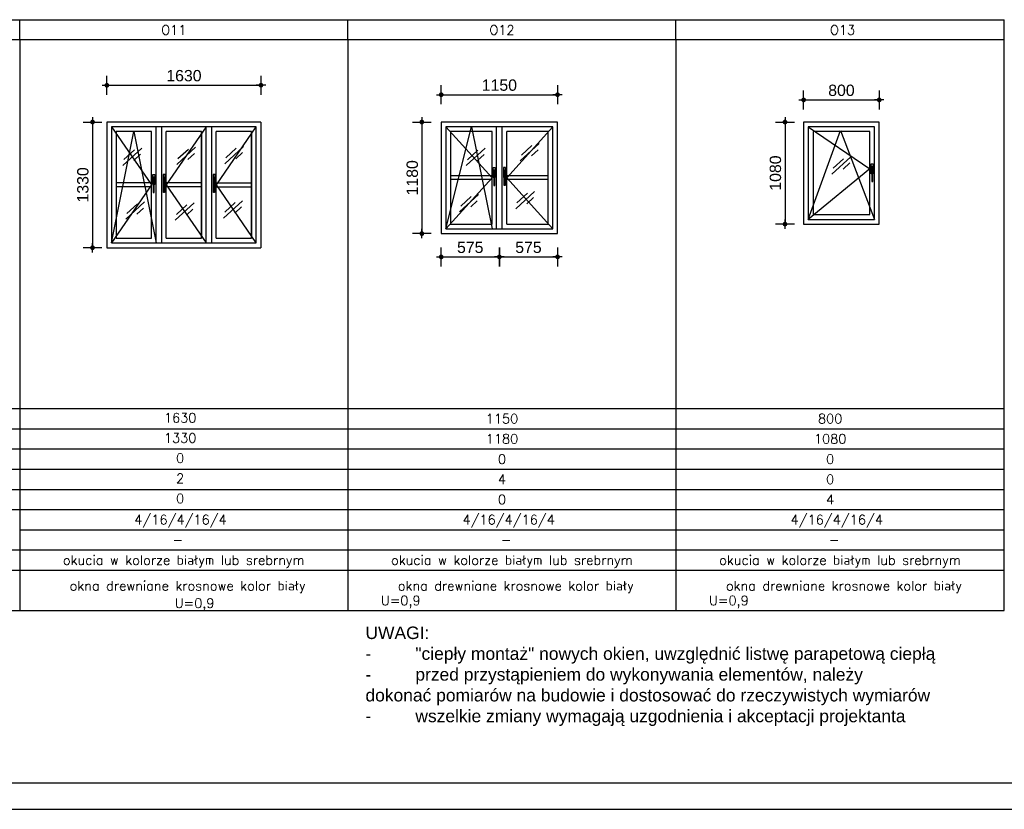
# Model space of a CAD drawing. Header units: millimetres. Extents: x 11979 to 23691, y 12825 to 41978.
# Tile 3 of 256: x 21472 to 22514, y 12825 to 13660. Entities that reach past the tile are written whole.
import ezdxf
from ezdxf.enums import TextEntityAlignment as Align

# ---------------------------------------------------------------- set-up
doc = ezdxf.new("R2010")
doc.units = ezdxf.units.MM
for name, color, linetype in [('-LI-WIDOK', 2, 'Continuous'), ('-RAMKA', 2, 'Continuous'), ('-SCIANY-DZIALOWE', 3, 'Continuous'), ('-WYMIAR', 8, 'Continuous'), ('_PROJEKTOWANE', 5, 'Continuous'), ('CONSTRUCTION_CLASS', 7, 'Continuous'), ('FLINE', 8, 'Continuous'), ('PROJEKTOWANE', 5, 'Continuous')]:
    doc.layers.add(name, color=color, linetype=linetype)
doc.styles.add('SIMPLEX', font='simplex')
doc.styles.get("Standard").update_dxf_attribs({"font": 'arial.ttf'})
doc.dimstyles.new('CZA-KROPKA-50', dxfattribs={"dimtxt": 12, "dimasz": 1, "dimexe": 2, "dimexo": 25, "dimgap": 4, "dimtad": 1, "dimdec": 1, "dimrnd": 0.5, "dimzin": 9, "dimdsep": 46, "dimtxsty": 'Standard', "dimblk": 'CZA-KROPKA', "dimblk1": 'CZA-KROPKA', "dimblk2": 'CZA-KROPKA', "dimsah": 1, "dimcen": -20, "dimse1": 1, "dimse2": 1, "dimclrd": 8, "dimclre": 8, "dimclrt": 9, "dimadec": 0, "dimazin": 0, "dimtfac": 1, "dimtdec": 1, "dimtmove": 1, "dimatfit": 3, "dimldrblk": 'CZA-KROPKA', "dimfxl": 1, "dimtolj": 1, "dimtzin": 9, "dimarcsym": 0})

# ---------------------------------------------------------------- blocks, each defined once
blk = doc.blocks.new('CZA-KROPKA')
at = {"layer": '-WYMIAR', "linetype": 'ByBlock'}
for p, q in [((5, 0), (-5, 0)), ((0, 10), (0, -10))]:
    blk.add_line(p, q, dxfattribs=at)
at = {"layer": '-WYMIAR', "linetype": 'ByBlock', "const_width": 2.5}
blk.add_lwpolyline([(-1.25, 0, 1), (1.25, 0, 1)], format="xyb", close=True, dxfattribs=at)
blk = doc.blocks.new('*D1786')
at = {"layer": '-SCIANY-DZIALOWE', "color": 8, "lineweight": -2}
blk.add_line((21918.8, 13580.7), (22039.9, 13580.7), dxfattribs=at)
at = {"layer": 'Defpoints', "color": 0}
for p in [(22040.9, 13580.7), (21917.8, 13551.8), (22040.9, 13551.8)]:
    blk.add_point(p, dxfattribs=at)
at = {"layer": '-SCIANY-DZIALOWE', "color": 8, "lineweight": -2, "rotation": 180}
blk.add_blockref('CZA-KROPKA', (21917.8, 13580.7), dxfattribs=at)
at = {"layer": '-SCIANY-DZIALOWE', "color": 8, "lineweight": -2}
blk.add_blockref('CZA-KROPKA', (22040.9, 13580.7), dxfattribs=at)
at = {"layer": '-SCIANY-DZIALOWE', "color": 9, "insert": (21979.3, 13590.8), "char_height": 12, "attachment_point": 5, "bg_fill": 3, "box_fill_scale": 1.1, "bg_fill_color": 257, "bg_fill_transparency": 0}
blk.add_mtext('\\A1;1150', dxfattribs=at)
blk = doc.blocks.new('*D1787')
at = {"layer": '-SCIANY-DZIALOWE', "color": 8, "lineweight": -2}
blk.add_line((21897.3, 13550.8), (21897.3, 13434.8), dxfattribs=at)
at = {"layer": 'Defpoints', "color": 0}
for p in [(21917.8, 13551.8), (21897.3, 13433.8), (21917.8, 13433.8)]:
    blk.add_point(p, dxfattribs=at)
at = {"layer": '-SCIANY-DZIALOWE', "color": 8, "lineweight": -2}
for p, rotation in [((21897.3, 13551.8), 90), ((21897.3, 13433.8), 270)]:
    blk.add_blockref('CZA-KROPKA', p, dxfattribs=dict(at, rotation=rotation))
at = {"layer": '-SCIANY-DZIALOWE', "color": 9, "insert": (21887.2, 13492.8), "char_height": 12, "attachment_point": 5, "rotation": 90, "bg_fill": 3, "box_fill_scale": 1.1, "bg_fill_color": 257, "bg_fill_transparency": 0}
blk.add_mtext('\\A1;1180', dxfattribs=at)
blk = doc.blocks.new('*D1788')
at = {"layer": '-SCIANY-DZIALOWE', "color": 8, "lineweight": -2}
blk.add_line((21918.8, 13409.1), (21978.3, 13409.1), dxfattribs=at)
at = {"layer": 'Defpoints', "color": 0}
for p in [(21917.8, 13463.2), (21979.3, 13463.2), (21979.3, 13409.1)]:
    blk.add_point(p, dxfattribs=at)
at = {"layer": '-SCIANY-DZIALOWE', "color": 8, "lineweight": -2, "rotation": 180}
blk.add_blockref('CZA-KROPKA', (21917.8, 13409.1), dxfattribs=at)
at = {"layer": '-SCIANY-DZIALOWE', "color": 8, "lineweight": -2}
blk.add_blockref('CZA-KROPKA', (21979.3, 13409.1), dxfattribs=at)
at = {"layer": '-SCIANY-DZIALOWE', "color": 9, "insert": (21948.5, 13419.2), "char_height": 12, "attachment_point": 5, "bg_fill": 3, "box_fill_scale": 1.1, "bg_fill_color": 257, "bg_fill_transparency": 0}
blk.add_mtext('\\A1;575', dxfattribs=at)
blk = doc.blocks.new('*D1789')
at = {"layer": '-SCIANY-DZIALOWE', "color": 8, "lineweight": -2}
blk.add_line((21980.3, 13409.1), (22039.9, 13409.1), dxfattribs=at)
at = {"layer": 'Defpoints', "color": 0}
for p in [(21979.3, 13463.2), (22040.9, 13463.2), (22040.9, 13409.1)]:
    blk.add_point(p, dxfattribs=at)
at = {"layer": '-SCIANY-DZIALOWE', "color": 8, "lineweight": -2, "rotation": 180}
blk.add_blockref('CZA-KROPKA', (21979.3, 13409.1), dxfattribs=at)
at = {"layer": '-SCIANY-DZIALOWE', "color": 8, "lineweight": -2}
blk.add_blockref('CZA-KROPKA', (22040.9, 13409.1), dxfattribs=at)
at = {"layer": '-SCIANY-DZIALOWE', "color": 9, "insert": (22010.1, 13419.2), "char_height": 12, "attachment_point": 5, "bg_fill": 3, "box_fill_scale": 1.1, "bg_fill_color": 257, "bg_fill_transparency": 0}
blk.add_mtext('\\A1;575', dxfattribs=at)
blk = doc.blocks.new('*D1790')
at = {"layer": '-SCIANY-DZIALOWE', "color": 8, "lineweight": -2}
blk.add_line((21565.1, 13590.7), (21726.1, 13590.7), dxfattribs=at)
at = {"layer": 'Defpoints', "color": 0}
for p in [(21727.1, 13590.7), (21564.1, 13551.8), (21727.1, 13551.8)]:
    blk.add_point(p, dxfattribs=at)
at = {"layer": '-SCIANY-DZIALOWE', "color": 8, "lineweight": -2, "rotation": 180}
blk.add_blockref('CZA-KROPKA', (21564.1, 13590.7), dxfattribs=at)
at = {"layer": '-SCIANY-DZIALOWE', "color": 8, "lineweight": -2}
blk.add_blockref('CZA-KROPKA', (21727.1, 13590.7), dxfattribs=at)
at = {"layer": '-SCIANY-DZIALOWE', "color": 9, "insert": (21645.6, 13600.8), "char_height": 12, "attachment_point": 5}
blk.add_mtext('\\A1;1630', dxfattribs=at)
blk = doc.blocks.new('*D1791')
at = {"layer": '-SCIANY-DZIALOWE', "color": 8, "lineweight": -2}
blk.add_line((21548.9, 13550.8), (21548.9, 13419.8), dxfattribs=at)
at = {"layer": 'Defpoints', "color": 0}
for p in [(21564.1, 13551.8), (21548.9, 13418.8), (21564.1, 13418.8)]:
    blk.add_point(p, dxfattribs=at)
at = {"layer": '-SCIANY-DZIALOWE', "color": 8, "lineweight": -2}
for p, rotation in [((21548.9, 13551.8), 89.99999999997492), ((21548.9, 13418.8), 269.9999999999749)]:
    blk.add_blockref('CZA-KROPKA', p, dxfattribs=dict(at, rotation=rotation))
at = {"layer": '-SCIANY-DZIALOWE', "color": 9, "insert": (21538.7, 13485.3), "char_height": 12, "attachment_point": 5, "rotation": 90}
blk.add_mtext('\\A1;1330', dxfattribs=at)
blk = doc.blocks.new('smuga')
at = {"layer": 'FLINE'}
for p, q in [((-143, -131), (143, 131)), ((-125, -43), (33, 102)), ((26, -55), (126, 37))]:
    blk.add_line(p, q, dxfattribs=at)
blk = doc.blocks.new('*D1792')
at = {"layer": '-SCIANY-DZIALOWE', "color": 8, "lineweight": -2}
blk.add_line((22302.2, 13575.2), (22380.2, 13575.2), dxfattribs=at)
at = {"layer": 'Defpoints', "color": 0}
for p in [(22381.2, 13575.2), (22301.2, 13551.8), (22381.2, 13551.8)]:
    blk.add_point(p, dxfattribs=at)
at = {"layer": '-SCIANY-DZIALOWE', "color": 8, "lineweight": -2, "rotation": 180}
blk.add_blockref('CZA-KROPKA', (22301.2, 13575.2), dxfattribs=at)
at = {"layer": '-SCIANY-DZIALOWE', "color": 8, "lineweight": -2}
blk.add_blockref('CZA-KROPKA', (22381.2, 13575.2), dxfattribs=at)
at = {"layer": '-SCIANY-DZIALOWE', "color": 9, "insert": (22341.2, 13585.3), "char_height": 12, "attachment_point": 5}
blk.add_mtext('\\A1;800', dxfattribs=at)
blk = doc.blocks.new('*D1793')
at = {"layer": '-SCIANY-DZIALOWE', "color": 8, "lineweight": -2}
blk.add_line((22281.5, 13550.8), (22281.5, 13444.8), dxfattribs=at)
at = {"layer": 'Defpoints', "color": 0}
for p in [(22301.2, 13551.8), (22281.5, 13443.8), (22301.2, 13443.8)]:
    blk.add_point(p, dxfattribs=at)
at = {"layer": '-SCIANY-DZIALOWE', "color": 8, "lineweight": -2}
for p, rotation in [((22281.5, 13551.8), 90), ((22281.5, 13443.8), 270)]:
    blk.add_blockref('CZA-KROPKA', p, dxfattribs=dict(at, rotation=rotation))
at = {"layer": '-SCIANY-DZIALOWE', "color": 9, "insert": (22271.4, 13497.8), "char_height": 12, "attachment_point": 5, "rotation": 90}
blk.add_mtext('\\A1;1080', dxfattribs=at)
blk = doc.blocks.new('GTFDGDGD')
at = {"layer": '-RAMKA', "color": 2}
blk.add_line((4983.7, -943.4), (8973.7, -943.4), dxfattribs=at)
at = {"layer": '-RAMKA', "color": 8}
blk.add_line((4808.7, -978.4), (9008.7, -978.4), dxfattribs=at)

msp = doc.modelspace()

# ---------------------------------------------------------------- linework, layer by layer
at = {"layer": '-LI-WIDOK'}
for p, q in [((21727.07, 13551.84), (21564.07, 13551.84)), ((21564.07, 13551.84), (21564.07, 13418.84)), ((21722.06, 13546.84), (21569.07, 13546.84)), ((21569.07, 13546.84), (21569.07, 13423.84)), ((21616.15, 13423.84), (21616.15, 13546.84)), ((21622.15, 13423.84), (21622.15, 13546.84)), ((21668.98, 13423.84), (21668.98, 13546.84)), ((21674.98, 13423.84), (21674.98, 13546.84)), ((21722.06, 13423.84), (21722.06, 13546.84)), ((21727.07, 13551.84), (21727.07, 13418.84)), ((22040.92, 13551.84), (21917.75, 13551.84)), ((21917.75, 13551.84), (21917.75, 13433.84)), ((22035.92, 13546.84), (21922.75, 13546.84)), ((21922.75, 13546.84), (21922.75, 13438.84)), ((21976.34, 13438.84), (21976.34, 13546.84)), ((21982.34, 13438.84), (21982.34, 13546.84)), ((22035.92, 13438.84), (22035.92, 13546.84)), ((22040.92, 13433.84), (22040.92, 13551.84)), ((22381.18, 13551.84), (22301.18, 13551.84)), ((22301.18, 13551.84), (22301.18, 13443.84)), ((22376.18, 13546.84), (22306.18, 13546.84)), ((22306.18, 13546.84), (22306.18, 13448.84)), ((22376.18, 13448.84), (22376.18, 13546.84)), ((22381.18, 13443.84), (22381.18, 13551.84)), ((21611.4, 13541.84), (21574.07, 13541.84)), ((21574.07, 13541.84), (21574.07, 13428.84)), ((21611.4, 13428.84), (21611.4, 13541.84)), ((21626.9, 13428.84), (21626.9, 13541.84)), ((21664.23, 13541.84), (21626.9, 13541.84)), ((21664.23, 13428.84), (21664.23, 13541.84)), ((21664.23, 13428.84), (21664.23, 13541.84)), ((21679.73, 13428.84), (21679.73, 13541.84)), ((21717.06, 13541.84), (21679.73, 13541.84)), ((21717.06, 13428.84), (21717.06, 13541.84)), ((21717.06, 13428.84), (21717.06, 13541.84)), ((21971.59, 13541.84), (21927.75, 13541.84)), ((21927.75, 13541.84), (21927.75, 13443.84)), ((21971.59, 13443.84), (21971.59, 13541.84)), ((21987.09, 13443.84), (21987.09, 13541.84)), ((22030.92, 13541.84), (21987.09, 13541.84)), ((22030.92, 13443.84), (22030.92, 13541.84)), ((22371.18, 13541.84), (22311.18, 13541.84)), ((22311.18, 13541.84), (22311.18, 13453.84)), ((22371.18, 13453.84), (22371.18, 13541.84)), ((21971.59, 13494.84), (21927.75, 13494.84)), ((21971.59, 13490.84), (21927.75, 13490.84)), ((22030.92, 13494.84), (21987.09, 13494.84)), ((22030.92, 13490.84), (21987.09, 13490.84)), ((21611.4, 13487.34), (21574.07, 13487.34)), ((21611.4, 13483.34), (21574.07, 13483.34)), ((21664.23, 13487.34), (21626.9, 13487.34)), ((21664.23, 13483.34), (21626.9, 13483.34)), ((21679.73, 13487.34), (21717.06, 13487.34)), ((21679.73, 13483.34), (21717.06, 13483.34)), ((22306.18, 13448.84), (22376.18, 13448.84)), ((22311.18, 13453.84), (22371.18, 13453.84)), ((21922.75, 13438.84), (22035.92, 13438.84)), ((21927.75, 13443.84), (21971.59, 13443.84)), ((21987.09, 13443.84), (22030.92, 13443.84)), ((22301.18, 13443.84), (22381.18, 13443.84)), ((21574.07, 13428.84), (21611.4, 13428.84)), ((21626.9, 13428.84), (21664.23, 13428.84)), ((21679.73, 13428.84), (21717.06, 13428.84)), ((21917.75, 13433.84), (22040.92, 13433.84)), ((21564.07, 13418.84), (21727.07, 13418.84)), ((21569.07, 13423.84), (21722.06, 13423.84))]:
    msp.add_line(p, q, dxfattribs=at)
for points in [[(21973.35, 13493.09), (21972.84, 13493.09), (21972.84, 13503.68), (21974.89, 13503.68), (21974.89, 13493.09), (21974.38, 13493.09)], [(21985.34, 13493.09), (21985.85, 13493.09), (21985.85, 13503.68), (21983.8, 13503.68), (21983.8, 13493.09), (21984.31, 13493.09)], [(22373.22, 13497.04), (22372.71, 13497.04), (22372.71, 13507.63), (22374.76, 13507.63), (22374.76, 13497.04), (22374.25, 13497.04)], [(21613.17, 13485.59), (21612.66, 13485.59), (21612.66, 13496.18), (21614.71, 13496.18), (21614.71, 13485.59), (21614.2, 13485.59)], [(21625.15, 13485.59), (21625.66, 13485.59), (21625.66, 13496.18), (21623.61, 13496.18), (21623.61, 13485.59), (21624.12, 13485.59)], [(21677.98, 13485.59), (21678.49, 13485.59), (21678.49, 13496.18), (21676.44, 13496.18), (21676.44, 13485.59), (21676.95, 13485.59)]]:
    msp.add_lwpolyline(points, dxfattribs=at)
for points in [[(21973.35, 13500.97), (21973.35, 13484.81), (21974.38, 13484.81), (21974.38, 13500.97)], [(21985.34, 13500.97), (21985.34, 13484.81), (21984.31, 13484.81), (21984.31, 13500.97)], [(22373.22, 13504.92), (22373.22, 13488.76), (22374.25, 13488.76), (22374.25, 13504.92)], [(21613.17, 13493.47), (21613.17, 13477.31), (21614.2, 13477.31), (21614.2, 13493.47)], [(21625.15, 13493.47), (21625.15, 13477.31), (21624.12, 13477.31), (21624.12, 13493.47)], [(21677.98, 13493.47), (21677.98, 13477.31), (21676.95, 13477.31), (21676.95, 13493.47)]]:
    msp.add_lwpolyline(points, close=True, dxfattribs=at)
at = {"layer": '-SCIANY-DZIALOWE'}
for p, q in [((21664.23, 13541.84), (21664.23, 13428.84)), ((21717.06, 13541.84), (21717.06, 13428.84))]:
    msp.add_line(p, q, dxfattribs=at)
at = {"layer": 'CONSTRUCTION_CLASS'}
for p, q in [((20430.33, 13660.1), (21819, 13660.1)), ((21471.83, 13660.1), (21819, 13660.1)), ((21471.83, 13638.72), (21471.83, 13660.1)), ((21471.83, 13660.1), (22513.33, 13660.1)), ((21819, 13638.72), (21819, 13660.1)), ((22166.17, 13638.72), (22166.17, 13660.1)), ((22513.33, 13034.87), (22513.33, 13660.1)), ((22513.33, 13638.72), (20430.33, 13638.72)), ((21471.83, 13638.72), (21471.83, 13034.87)), ((21819, 13638.72), (21819, 13034.87)), ((22166.17, 13638.72), (22166.17, 13034.87)), ((20430.33, 13248.62), (22513.33, 13248.62)), ((20430.33, 13227.25), (22513.33, 13227.25)), ((20430.33, 13205.87), (22513.33, 13205.87)), ((20235.37, 13184.5), (22513.33, 13184.5)), ((20235.37, 13163.12), (22513.33, 13163.12)), ((20430.33, 13141.75), (22513.33, 13141.75)), ((20430.33, 13141.75), (22513.33, 13141.75)), ((21471.83, 13120.37), (22513.33, 13120.37)), ((20235.37, 13099), (22513.33, 13099)), ((20235.37, 13077.62), (22513.33, 13077.62)), ((20235.37, 13034.87), (22513.33, 13034.87))]:
    msp.add_line(p, q, dxfattribs=at)
at = {"layer": 'PROJEKTOWANE'}
for p, q in [((21569.07, 13546.84), (21611.4, 13485.34)), ((21668.98, 13546.84), (21626.9, 13485.34)), ((21721.81, 13546.84), (21679.73, 13485.34)), ((21922.75, 13546.84), (21971.59, 13492.84)), ((21922.75, 13438.84), (21949.92, 13546.84)), ((21949.92, 13546.84), (21971.78, 13438.84)), ((22035.92, 13546.84), (21987.09, 13492.84)), ((22306.18, 13546.84), (22371.18, 13502.34)), ((22306.18, 13448.84), (22340.18, 13542.84)), ((22340.18, 13542.84), (22376.18, 13448.84)), ((21569.07, 13423.84), (21592.74, 13541.84)), ((21592.74, 13541.84), (21616.15, 13423.84)), ((22371.18, 13502.34), (22306.18, 13448.84)), ((21971.59, 13492.84), (21922.75, 13438.84)), ((21987.09, 13492.84), (22035.92, 13438.84)), ((21611.4, 13485.34), (21569.07, 13423.84)), ((21626.9, 13485.34), (21668.98, 13423.84)), ((21679.73, 13485.34), (21721.81, 13423.84))]:
    msp.add_line(p, q, dxfattribs=at)

# ---------------------------------------------------------------- block references
at = {"layer": '-LI-WIDOK', "xscale": 0.06999999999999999, "yscale": 0.06999999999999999, "zscale": 0.06999999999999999}
for p in [(21590.93, 13515.08), (21647.94, 13516.09), (21698.71, 13516.88), (21954.32, 13514.83), (22011.5, 13519.84), (22341.19, 13505.88), (21594, 13458.04), (21646.32, 13457.11), (21697.56, 13459.39)]:
    msp.add_blockref('smuga', p, dxfattribs=at)

# ---------------------------------------------------------------- texts
at = {"layer": '-LI-WIDOK', "style": 'SIMPLEX'}
for s, p in [('O11', (21634.9, 13649.24)), ('O12', (21982.07, 13649.24)), ('O13', (22342.4, 13649.24)), ('1630', (21641.6, 13238.9)), ('1150', (21982.11, 13237.93)), ('800', (22329.27, 13237.93)), ('1330', (21641.6, 13217.52)), ('1180', (21982.11, 13216.56)), ('1080', (22329.27, 13216.56)), ('0', (21641.6, 13196.15)), ('0', (21982.11, 13195.18)), ('0', (22329.27, 13195.18)), ('2', (21641.6, 13174.77)), ('4', (21982.11, 13173.81)), ('0', (22329.27, 13173.81)), ('0', (21641.6, 13153.4)), ('0', (21982.11, 13152.43)), ('4', (22329.27, 13152.43)), ('4/16/4/16/4 ', (21645.42, 13131.06)), ('4/16/4/16/4 ', (21992.58, 13131.06)), ('4/16/4/16/4 ', (22339.75, 13131.06)), ('-', (21639.26, 13109.68)), ('-', (21986.43, 13109.68)), ('-', (22333.6, 13109.68)), ('okucia w kolorze białym lub srebrnym', (21645.42, 13088.31)), ('okucia w kolorze białym lub srebrnym', (21992.58, 13088.31)), ('okucia w kolorze białym lub srebrnym', (22339.75, 13088.31)), ('okna drewniane krosnowe kolor biały ', (21653, 13061.18)), ('okna drewniane krosnowe kolor biały ', (22000.17, 13061.18)), ('okna drewniane krosnowe kolor biały ', (22347.34, 13061.18)), ('U=0,9', (21656.87, 13042.81)), ('U=0,9', (21874.95, 13045.52)), ('U=0,9', (22222.11, 13045.52))]:
    msp.add_text(s, height=10, dxfattribs=at).set_placement(p, align=Align.MIDDLE_CENTER)
at = {"layer": 'PROJEKTOWANE', "color": 0, "insert": (21837.63, 13017.97), "char_height": 13.2, "width": 676.1413, "attachment_point": 1}
msp.add_mtext('UWAGI:\\P-^I"ciepły montaż" nowych okien, uwzględnić listwę parapetową ciepłą\\P-^Iprzed przystąpieniem do wykonywania elementów, należy \\Pdokonać pomiarów na budowie i dostosować do rzeczywistych wymiarów\\P-^Iwszelkie zmiany wymagają uzgodnienia i akceptacji projektanta', dxfattribs=at)

# ---------------------------------------------------------------- dimensions: what is measured, and where the dimension line sits
at = {"layer": '-SCIANY-DZIALOWE'}
for p2, distance, text, picture, middle in [((21727.07, 13551.84), 38.84, '1630', '*D1790', (21645.57, 13600.8)), ((21564.07, 13418.84), -15.19, '1330', '*D1791', (21538.75, 13485.34))]:
    dim = msp.add_aligned_dim(p1=(21564.07, 13551.84), p2=p2, distance=distance, text=text, dimstyle='CZA-KROPKA-50', dxfattribs=at)
    dim.commit()
    dim.dimension.update_dxf_attribs({"geometry": picture, "text_midpoint": middle})
dim = msp.add_linear_dim(base=(22381.18, 13575.15), p1=(22301.18, 13551.84), p2=(22381.18, 13551.84), text='800', dimstyle='CZA-KROPKA-50', dxfattribs=at)
dim.commit()
dim.dimension.update_dxf_attribs({"geometry": '*D1792', "text_midpoint": (22341.18, 13585.28)})
dim = msp.add_linear_dim(base=(22281.54, 13443.84), p1=(22301.18, 13551.84), p2=(22301.18, 13443.84), angle=90, text='1080', dimstyle='CZA-KROPKA-50', dxfattribs=at)
dim.commit()
dim.dimension.update_dxf_attribs({"geometry": '*D1793', "text_midpoint": (22271.41, 13497.84)})

# ---------------------------------------------------------------- next in the draw order: dimensions: what is measured, and where the dimension line sits
dim = msp.add_linear_dim(base=(22040.92, 13580.67), p1=(21917.75, 13551.84), p2=(22040.92, 13551.84), text='1150', dimstyle='CZA-KROPKA-50', override={"dimfxl": 0, "dimfxlon": 1, "dimtfill": 1}, dxfattribs=at)
dim.commit()
dim.dimension.update_dxf_attribs({"geometry": '*D1786', "text_midpoint": (21979.34, 13590.8)})

# ---------------------------------------------------------------- next in the draw order: dimensions: what is measured, and where the dimension line sits
dim = msp.add_linear_dim(base=(21897.3, 13433.84), p1=(21917.75, 13551.84), p2=(21917.75, 13433.84), angle=90, text='1180', dimstyle='CZA-KROPKA-50', override={"dimfxl": 0, "dimfxlon": 1, "dimtfill": 1}, dxfattribs=at)
dim.commit()
dim.dimension.update_dxf_attribs({"geometry": '*D1787', "text_midpoint": (21887.17, 13492.84)})

# ---------------------------------------------------------------- next in the draw order: dimensions: what is measured, and where the dimension line sits
dim = msp.add_linear_dim(base=(21979.34, 13409.14), p1=(21917.75, 13463.22), p2=(21979.34, 13463.22), text='575', dimstyle='CZA-KROPKA-50', override={"dimfxl": 0, "dimfxlon": 1, "dimtfill": 1}, dxfattribs=at)
dim.commit()
dim.dimension.update_dxf_attribs({"geometry": '*D1788', "text_midpoint": (21948.54, 13419.24)})

# ---------------------------------------------------------------- next in the draw order: block references
at = {"layer": '-LI-WIDOK', "xscale": 0.06999999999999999, "yscale": 0.06999999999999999, "zscale": 0.06999999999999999}
msp.add_blockref('smuga', (21947.17, 13465.84), dxfattribs=at)

# ---------------------------------------------------------------- next in the draw order: dimensions: what is measured, and where the dimension line sits
at = {"layer": '-SCIANY-DZIALOWE'}
dim = msp.add_linear_dim(base=(22040.92, 13409.14), p1=(21979.34, 13463.22), p2=(22040.92, 13463.22), text='575', dimstyle='CZA-KROPKA-50', override={"dimfxl": 0, "dimfxlon": 1, "dimtfill": 1}, dxfattribs=at)
dim.commit()
dim.dimension.update_dxf_attribs({"geometry": '*D1789', "text_midpoint": (22010.13, 13419.24)})

# ---------------------------------------------------------------- next in the draw order: block references
at = {"layer": '-LI-WIDOK', "xscale": 0.06999999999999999, "yscale": 0.06999999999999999, "zscale": 0.06999999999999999}
msp.add_blockref('smuga', (22006.61, 13469.26), dxfattribs=at)
at = {"layer": '_PROJEKTOWANE', "xscale": 0.8, "yscale": 0.8, "zscale": 0.8}
msp.add_blockref('GTFDGDGD', (16162.29, 13607.33), dxfattribs=at)

doc.saveas('drawing.dxf')
